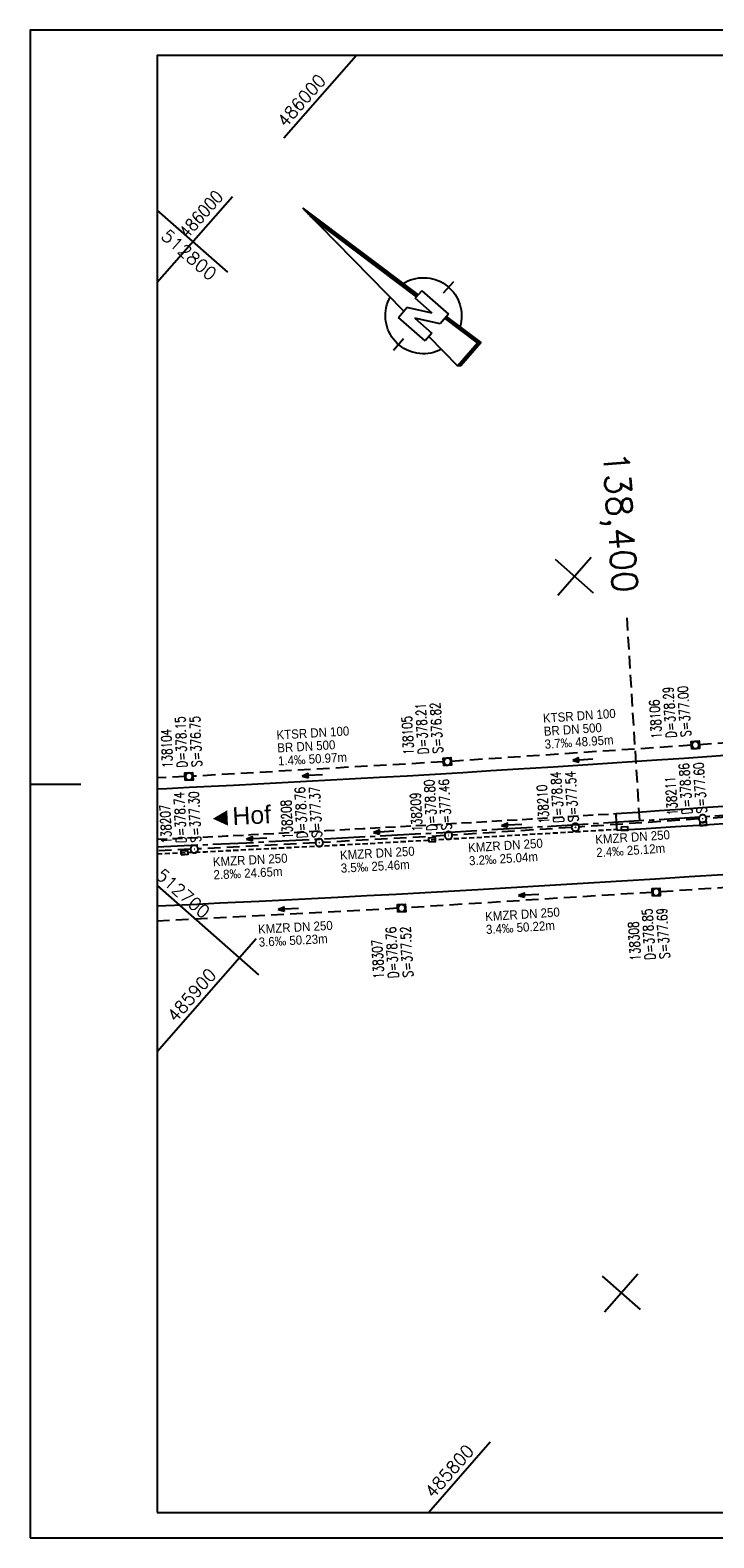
# Model space of a CAD drawing. Extents: x 4512587 to 4513722, y 5485856 to 5486153.
# Tile 1 of 5: x 4512587 to 4512722, y 5485856 to 5486153. Entities that reach past the tile are written whole.
import ezdxf
from ezdxf.enums import TextEntityAlignment as Align

# ---------------------------------------------------------------- set-up
doc = ezdxf.new("R2010")
doc.units = 0
doc.header["$LTSCALE"] = 10
doc.header["$MEASUREMENT"] = 0
for name, pattern in [('ACHSE', [5.5, 4, -0.5, 0.5, -0.5]), ('LT00', [0]), ('LT11', [0.3, 0.2, -0.1]), ('LT17', [0.15, 0.1, -0.05]), ('STRICHLINIE2', [0.375, 0.25, -0.125])]:
    doc.linetypes.add(name, pattern=pattern)
doc.layers.get('0').update_dxf_attribs({"linetype": 'LT00'})
for name, color, linetype in [('-BESCH', 7, 'STRICHLINIE2'), ('-BKAN009', 140, 'LT00'), ('-BSCH009', 5, 'LT00'), ('-Halt-Pfeil', 4, 'LT00'), ('-RICHTUNG-NAME', 250, 'Continuous'), ('1401', 7, 'Continuous'), ('A-TEXT-KILOMETER', 30, 'LT17'), ('AX-020', 250, 'ACHSE'), ('MITTELSUE_L', 250, 'LT11'), ('RAHMEN', 250, 'Continuous'), ('SCHLITZRINNE-KATASTER', 182, 'LT17'), ('V_AFBR_BAB', 250, 'LT00'), ('V_KA_MULD', 182, 'LT00'), ('V_KA_PRUF', 182, 'LT00'), ('V_MSUE', 1, 'LT00'), ('V_PARK_MS', 1, 'LT00'), ('V_RASTER', 250, 'LT00'), ('V_SINKK', 182, 'LT00')]:
    doc.layers.add(name, color=color, linetype=linetype)
doc.styles.add('Arial', font='arial.ttf')
doc.styles.add('Haltungsbeschriftung', font='arial.ttf', dxfattribs={"width": 0.75})
doc.styles.add('Kilometrierung', font='romans.shx')
doc.styles.add('schachtbeschriftung', font='romans.shx', dxfattribs={"width": 0.75, "height": 0.2})
doc.styles.get("Standard").update_dxf_attribs({"font": 'romans.shx', "width": 0.8})

# ---------------------------------------------------------------- blocks, each defined once
blk = doc.blocks.new('SYMB0011')
at = {"color": 0, "linetype": 'ByBlock'}
for p, q in [((0.5, 0), (-0.5, 0)), ((0, 0.5), (0, -0.5))]:
    blk.add_line(p, q, dxfattribs=at)
blk = doc.blocks.new('SYMB1401')
at = {"color": 0, "linetype": 'ByBlock'}
for p, q in [((-0.397083, 0.691572), (0.022917, 6.361572)), ((0.392917, 0.691572), (-0.007083, 5.958572)), ((0.402917, 0.691572), (-0.002083, 6.025572)), ((0.412917, 0.691572), (0.002917, 6.092572)), ((0.422917, 0.691572), (0.007917, 6.159572)), ((0.432917, 0.691572), (0.012917, 6.226572)), ((0.442917, 0.691572), (0.017917, 6.293572)), ((0.022917, 6.361572), (0.452917, 0.691572)), ((0.352917, 0.691572), (-0.027083, 5.691572)), ((0.362917, 0.691572), (-0.022083, 5.758572)), ((0.372917, 0.691572), (-0.017083, 5.825572)), ((0.382917, 0.691572), (-0.012083, 5.892572)), ((-0.727083, -0.708428), (-0.727083, 0.691572)), ((-0.727083, 0.691572), (-0.217083, 0.691572)), ((0.272917, -0.198428), (-0.217083, 0.691572)), ((0.272917, -0.198428), (0.272917, 0.691572)), ((0.672917, 0.691572), (0.272917, 0.691572)), ((0.672917, 0.691572), (0.672917, -0.708428)), ((0.162917, -0.708428), (-0.327083, 0.181572)), ((-0.327083, 0.181572), (-0.327083, -0.708428)), ((-1.827083, -0.008428), (-1.227083, -0.008428)), ((1.172916, -0.008428), (1.772917, -0.008428)), ((-0.327083, -0.708428), (-0.727083, -0.708428)), ((-0.507083, -0.708428), (-0.627083, -2.308428)), ((0.672917, -0.708428), (0.162917, -0.708428)), ((0.572917, -2.308428), (0.452917, -0.708428)), ((0.582916, -2.318428), (0.462917, -0.708428)), ((0.682917, -2.408428), (0.552917, -0.708428)), ((-0.627083, -2.308428), (0.572917, -2.308428)), ((-0.617083, -2.318428), (0.582916, -2.318428))]:
    blk.add_line(p, q, dxfattribs=at)
for points in [[(-1.526069, -0.059916), (-1.526094, 0.050035), (-1.518071, 0.159693), (-1.502041, 0.268469), (-1.47809, 0.37578), (-1.446348, 0.481049), (-1.406984, 0.583712), (-1.360209, 0.683217), (-1.306276, 0.779032), (-1.245473, 0.87064), (-1.178126, 0.957552), (-1.104597, 1.0393), (-1.025281, 1.115445), (-0.940603, 1.185579), (-0.851018, 1.249326), (-0.757006, 1.306344), (-0.659072, 1.356326), (-0.557742, 1.399004), (-0.45356, 1.434149), (-0.347084, 1.461573)], [(0.392916, 1.431572), (0.497466, 1.396917), (0.599189, 1.354678), (0.697537, 1.305084), (0.791977, 1.248403), (0.882001, 1.184941), (0.967121, 1.11504), (1.04688, 1.039078), (1.120846, 0.957464), (1.18862, 0.87064), (1.249835, 0.779074), (1.304163, 0.68326), (1.351308, 0.583716), (1.391017, 0.480979), (1.423076, 0.375604), (1.44731, 0.268159), (1.463591, 0.159225), (1.471828, 0.049389), (1.471979, -0.060755)], [(-0.557083, -1.408428), (-0.658433, -1.365798), (-0.75639, -1.315862), (-0.850428, -1.258889), (-0.940044, -1.195184), (-1.024754, -1.125089), (-1.104106, -1.048981), (-1.177673, -0.967268), (-1.245061, -0.880388), (-1.305907, -0.788808), (-1.359886, -0.693019), (-1.406707, -0.593536), (-1.446119, -0.490891), (-1.477911, -0.385637), (-1.501912, -0.278338), (-1.517993, -0.169569), (-1.526069, -0.059916)], [(1.471979, -0.060755), (1.464042, -0.170612), (1.44806, -0.279591), (1.42412, -0.387102), (1.39235, -0.492564), (1.352922, -0.59541), (1.30605, -0.695083), (1.251985, -0.791045), (1.19102, -0.882778), (1.123485, -0.969787), (1.049743, -1.051603), (0.970192, -1.127784), (0.885263, -1.197918), (0.795414, -1.261626), (0.701129, -1.318565), (0.602918, -1.368428)], [(-0.607083, -2.328428), (0.592916, -2.328428), (0.472917, -0.708428)], [(-0.597083, -2.338428), (0.602917, -2.338428), (0.482917, -0.708428)], [(-0.587083, -2.348428), (0.612917, -2.348428), (0.492917, -0.708428)], [(-0.577083, -2.358428), (0.622917, -2.358428), (0.502917, -0.708428)], [(-0.567083, -2.368428), (0.632917, -2.368428), (0.512917, -0.708428)], [(-0.557083, -2.378428), (0.642917, -2.378428), (0.522917, -0.708428)], [(-0.547083, -2.388428), (0.652917, -2.388428), (0.532917, -0.708428)], [(-0.537083, -2.398428), (0.662917, -2.398428), (0.542917, -0.708428)], [(-0.532084, -2.403428), (0.672917, -2.403428), (0.547917, -0.708428)], [(-0.627083, -2.308428), (-0.527083, -2.408428), (0.682917, -2.408428)]]:
    blk.add_lwpolyline(points, dxfattribs=at)
blk = doc.blocks.new('SYMB0003')
at = {"color": 0, "linetype": 'ByBlock'}
for p, q in [((-0.015712, 0), (0.010166, 0.012015)), ((0, -0.021257), (-0.015712, 0)), ((0.010166, 0.012015), (0, -0.021257))]:
    blk.add_line(p, q, dxfattribs=at)
for points in [[(-0.031395, 0.499013), (-0.093691, 0.491144), (-0.154509, 0.475528), (-0.21289, 0.452414), (-0.267913, 0.422164), (-0.318712, 0.385257), (-0.364484, 0.342274), (-0.404509, 0.293893), (-0.438154, 0.240877), (-0.464888, 0.184062), (-0.484292, 0.124345), (-0.496058, 0.062667), (-0.5, 0)], [(-0.5, 0), (-0.496058, -0.062667), (-0.484292, -0.124345), (-0.464888, -0.184062), (-0.438154, -0.240877), (-0.404509, -0.293893), (-0.364485, -0.342274), (-0.318712, -0.385257), (-0.267914, -0.422164), (-0.21289, -0.452414), (-0.154509, -0.475529), (-0.093691, -0.491144), (-0.031395, -0.499014), (0.031395, -0.499014)], [(0.5, 0), (0.496057, 0.062667), (0.484292, 0.124345), (0.464888, 0.184062), (0.438153, 0.240877), (0.404509, 0.293893), (0.364484, 0.342274), (0.318712, 0.385257), (0.267913, 0.422164), (0.21289, 0.452414), (0.154509, 0.475528), (0.093691, 0.491144), (0.031395, 0.499013), (-0.031395, 0.499013)], [(0.031395, -0.499014), (0.093691, -0.491144), (0.154509, -0.475529), (0.21289, -0.452414), (0.267914, -0.422164), (0.318712, -0.385257), (0.364485, -0.342274), (0.404509, -0.293893), (0.438154, -0.240877), (0.464889, -0.184062), (0.484292, -0.124345), (0.496058, -0.062667), (0.5, 0)]]:
    blk.add_lwpolyline(points, dxfattribs=at)
blk = doc.blocks.new('SYMB1210')
at = {"color": 0, "linetype": 'ByBlock'}
blk.add_line((0.018815, -0.179014), (0.055623, -0.17119), dxfattribs=at)
for points in [[(-0.2, -0.2), (-0.2, 0.2), (0.2, 0.2), (0.2, -0.2), (-0.2, -0.2)], [(0.018815, 0.179014), (-0.018815, 0.179014), (-0.055623, 0.17119), (-0.09, 0.155885), (-0.120444, 0.133766), (-0.145623, 0.105801), (-0.164438, 0.073213), (-0.176067, 0.037424), (-0.18, 0)], [(-0.18, 0), (-0.176067, -0.037424), (-0.164438, -0.073213), (-0.145623, -0.105801), (-0.120444, -0.133766), (-0.09, -0.155885), (-0.055623, -0.17119), (-0.018815, -0.179014), (0.018815, -0.179014)], [(0.18, 0), (0.176067, 0.037424), (0.164438, 0.073213), (0.145623, 0.105801), (0.120444, 0.133766), (0.09, 0.155885), (0.055623, 0.17119), (0.018815, 0.179014)], [(0.055623, -0.17119), (0.09, -0.155885), (0.120444, -0.133766), (0.145623, -0.105801), (0.164438, -0.073213), (0.176067, -0.037424), (0.18, 0)]]:
    blk.add_lwpolyline(points, dxfattribs=at)
blk = doc.blocks.new('SYMB0652')
at = {"color": 0, "linetype": 'ByBlock'}
blk.add_lwpolyline([(-0.15, -0.075), (0.15, -0.075), (0.15, 0.075), (-0.15, 0.075), (-0.15, -0.075)], dxfattribs=at)
blk = doc.blocks.new('SYMB0070')
at = {"color": 0, "linetype": 'ByBlock'}
for p, q in [((-0.5, 0), (0.2, 0)), ((0.5, 0), (0.2, 0.1)), ((0.2, 0.1), (0.2, 0)), ((0.468, 0), (0.21, 0.086)), ((0.21, 0.086), (0.21, -0.086)), ((0.21, -0.086), (0.468, 0)), ((0.22, -0.072), (0.437, 0)), ((0.23, -0.058), (0.405, 0)), ((0.24, -0.045), (0.374, 0)), ((0.342, 0), (0.25, 0.031)), ((0.25, 0.031), (0.25, -0.031)), ((0.25, -0.031), (0.342, 0)), ((0.26, -0.017), (0.31, 0)), ((0.27, -0.003), (0.279, 0))]:
    blk.add_line(p, q, dxfattribs=at)
for points in [[(0.2, 0), (0.2, -0.1), (0.5, 0)], [(0.437, 0), (0.22, 0.072), (0.22, -0.072)], [(0.405, 0), (0.23, 0.058), (0.23, -0.058)], [(0.374, 0), (0.24, 0.045), (0.24, -0.045)], [(0.31, 0), (0.26, 0.017), (0.26, -0.017)], [(0.279, 0), (0.27, 0.003), (0.27, -0.003)]]:
    blk.add_lwpolyline(points, dxfattribs=at)

msp = doc.modelspace()

# ---------------------------------------------------------------- linework, layer by layer
at = {"layer": '-BESCH'}
for p, q in [((4512765.97, 5486015.47), (4512718.69, 5486011.85)), ((4512717.19, 5486011.74), (4512669.85, 5486008.58)), ((4512668.35, 5486008.48), (4512618.97, 5486005.65)), ((4512617.47, 5486005.57), (4512611.95, 5486005.35)), ((4512718.62, 5485997.24), (4512695.05, 5485995.65)), ((4512742.64, 5485998.7), (4512720.11, 5485997.33)), ((4512693.55, 5485995.55), (4512670.06, 5485994.04)), ((4512618.52, 5485991.26), (4512611.95, 5485990.97)), ((4512643.14, 5485992.52), (4512620.02, 5485991.33)), ((4512668.56, 5485993.95), (4512644.63, 5485992.6)), ((4512758.46, 5485986.02), (4512710.96, 5485982.87)), ((4512709.47, 5485982.78), (4512660.84, 5485979.72)), ((4512659.34, 5485979.63), (4512611.95, 5485977.1))]:
    msp.add_line(p, q, dxfattribs=at)
at = {"layer": 'A-TEXT-KILOMETER', "ltscale": 2.5}
msp.add_line((4512706.97, 5485996.9), (4512704.48, 5486036.83), dxfattribs=at)
at = {"layer": 'AX-020', "ltscale": 0.2, "flags": 128}
msp.add_lwpolyline([(4512611.95, 5485991.74), (4512629.62, 5485992.56), (4512649.59, 5485993.57), (4512669.56, 5485994.65), (4512689.53, 5485995.82), (4512709.49, 5485997.07), (4512729.45, 5485998.39), (4512749.4, 5485999.8), (4512769.34, 5486001.29), (4512789.28, 5486002.85), (4512809.21, 5486004.5), (4512829.14, 5486006.22), (4512838.83, 5486007.09), (4512874.14, 5486010.29), (4512889.59, 5486011.68), (4512905.03, 5486013.07), (4512920.48, 5486014.42), (4512935.94, 5486015.73), (4512951.4, 5486016.97), (4512957.12, 5486017.42), (4512972.58, 5486018.56), (4512988.05, 5486019.63), (4513003.53, 5486020.61), (4513019.01, 5486021.52), (4513034.5, 5486022.34), (4513049.99, 5486023.09), (4513065.49, 5486023.75), (4513080.98, 5486024.34), (4513096.48, 5486024.85), (4513111.99, 5486025.27), (4513127.49, 5486025.62), (4513143, 5486025.88), (4513158.5, 5486026.07), (4513174.01, 5486026.18), (4513189.52, 5486026.2), (4513205.03, 5486026.15), (4513220.54, 5486026.01), (4513236.05, 5486025.8), (4513251.55, 5486025.51), (4513267.06, 5486025.13), (4513282.56, 5486024.68), (4513298.06, 5486024.14), (4513313.55, 5486023.53), (4513329.05, 5486022.84), (4513344.54, 5486022.06), (4513360.02, 5486021.21), (4513375.5, 5486020.28), (4513390.98, 5486019.26), (4513406.45, 5486018.17), (4513421.91, 5486017), (4513437.37, 5486015.74), (4513452.82, 5486014.41), (4513468.27, 5486013), (4513483.7, 5486011.51), (4513499.13, 5486009.94), (4513514.55, 5486008.28), (4513529.96, 5486006.55), (4513536.95, 5486005.73)], dxfattribs=at)
at = {"layer": 'MITTELSUE_L', "flags": 128}
msp.add_lwpolyline([(4512611.95, 5485993.23), (4512615.75, 5485993.4), (4512620.65, 5485993.64), (4512625.56, 5485993.89), (4512630.46, 5485994.15), (4512635.37, 5485994.41), (4512640.27, 5485994.67), (4512645.17, 5485994.94), (4512652.5, 5485995.35), (4512659.83, 5485995.76), (4512667.15, 5485996.17), (4512674.48, 5485996.59), (4512680.05, 5485996.92), (4512685.63, 5485997.25), (4512691.2, 5485997.59), (4512696.77, 5485997.95), (4512702.34, 5485998.31)], dxfattribs=at)
at = {"layer": 'RAHMEN'}
msp.add_line((4512586.95, 5486004.12), (4512596.95, 5486004.12), dxfattribs=at)
for points in [[(4512586.95, 5485855.62), (4513721.95, 5485855.62), (4513721.95, 5486152.62), (4512586.95, 5486152.62), (4512586.95, 5485855.62)], [(4512611.95, 5485860.62), (4513536.95, 5485860.62), (4513536.95, 5486147.62), (4512611.95, 5486147.62), (4512611.95, 5485860.62)]]:
    msp.add_lwpolyline(points, dxfattribs=at)
at = {"layer": 'SCHLITZRINNE-KATASTER', "flags": 128}
msp.add_lwpolyline([(4512611.96, 5485990.36), (4512621.46, 5485990.79), (4512652.03, 5485992.32), (4512680.96, 5485993.96), (4512702.51, 5485995.21)], dxfattribs=at)
at = {"layer": 'V_AFBR_BAB'}
for points in [[(4512611.95, 5486003.15), (4512613.87, 5486003.25), (4512618.24, 5486003.47), (4512622.62, 5486003.69), (4512626.99, 5486003.92), (4512631.78, 5486004.17), (4512636.56, 5486004.42), (4512641.35, 5486004.67), (4512646.14, 5486004.92), (4512650.92, 5486005.18), (4512655.71, 5486005.44), (4512661.19, 5486005.76), (4512666.67, 5486006.08), (4512672.15, 5486006.41), (4512677.63, 5486006.75), (4512683.11, 5486007.09), (4512689.92, 5486007.52), (4512696.73, 5486007.96), (4512703.54, 5486008.41), (4512710.35, 5486008.87), (4512715.72, 5486009.23), (4512721.09, 5486009.61), (4512726.45, 5486009.98)], [(4512702.34, 5485998.31), (4512706.57, 5485998.59), (4512710.79, 5485998.87), (4512715.01, 5485999.16), (4512719.24, 5485999.46), (4512723.46, 5485999.75)], [(4512725.45, 5485996.39), (4512719.72, 5485996.03), (4512714, 5485995.67), (4512708.27, 5485995.31), (4512702.55, 5485994.96)], [(4512611.95, 5485980.09), (4512615.34, 5485980.25), (4512619.82, 5485980.47), (4512624.31, 5485980.69), (4512632.05, 5485981.07), (4512639.79, 5485981.46), (4512647.53, 5485981.85), (4512653.27, 5485982.15), (4512659, 5485982.45), (4512664.74, 5485982.76), (4512670.48, 5485983.08), (4512676.21, 5485983.4), (4512681.66, 5485983.72), (4512687.1, 5485984.04), (4512692.55, 5485984.38), (4512697.99, 5485984.71), (4512703.43, 5485985.05), (4512710.06, 5485985.46), (4512716.7, 5485985.88), (4512723.33, 5485986.3)]]:
    msp.add_lwpolyline(points, dxfattribs=at)
at = {"layer": 'V_PARK_MS'}
msp.add_lwpolyline([(4512702.55, 5485994.96), (4512702.38, 5485996.41), (4512702.34, 5485998.31)], dxfattribs=at)
at = {"layer": 'V_RASTER'}
for p, q in [((4512636.91, 5486131.41), (4512651.14, 5486147.62)), ((4512611.95, 5486102.97), (4512626.78, 5486119.87)), ((4512625.85, 5486104.95), (4512611.95, 5486117.15)), ((4512697.89, 5486041.72), (4512690.38, 5486048.32)), ((4512697.44, 5486048.77), (4512690.84, 5486041.26)), ((4512611.95, 5485984.1), (4512631.93, 5485966.56)), ((4512631.47, 5485973.62), (4512611.95, 5485951.38)), ((4512699.57, 5485907.19), (4512707.08, 5485900.6)), ((4512700.03, 5485900.14), (4512706.63, 5485907.65)), ((4512665.35, 5485860.62), (4512677.55, 5485874.53))]:
    msp.add_line(p, q, dxfattribs=at)

# ---------------------------------------------------------------- block references
at = {"layer": '-Halt-Pfeil'}
for p, xscale, yscale, zscale, rotation in [((4512695.77, 5486008.9), 4.00000000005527, 4.00000000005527, 4.00000000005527, 183.8287199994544), ((4512642.5, 5486005.81), 3.999999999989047, 3.999999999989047, 3.999999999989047, 183.2855500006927), ((4512656.54, 5485994.7), 4.000000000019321, 4.000000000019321, 4.000000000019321, 183.222499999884), ((4512681.74, 5485996.04), 4.000000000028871, 4.000000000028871, 4.000000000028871, 183.6744999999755), ((4512631.52, 5485993.34), 4.000000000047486, 4.000000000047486, 4.000000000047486, 182.9458799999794), ((4512685.09, 5485982.25), 3.999999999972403, 3.999999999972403, 3.999999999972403, 183.6007700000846), ((4512637.78, 5485979.5), 4.00000000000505, 4.00000000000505, 4.00000000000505, 183.0508399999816)]:
    msp.add_blockref('SYMB0070', p, dxfattribs=dict(at, xscale=xscale, yscale=yscale, zscale=zscale, rotation=rotation))
at = {"layer": '1401', "xscale": 5.000000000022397, "yscale": 5.000000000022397, "zscale": 5.000000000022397, "rotation": 48.72656999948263}
msp.add_blockref('SYMB1401', (4512664.46, 5486096.49), dxfattribs=at)
at = {"layer": 'V_KA_MULD'}
for p, xscale, yscale, zscale, rotation in [((4512717.94, 5486011.79), 3.79999999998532, 3.79999999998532, 3.79999999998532, 4.000000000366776), ((4512669.1, 5486008.53), 3.79999999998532, 3.79999999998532, 3.79999999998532, 4.000000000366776), ((4512618.22, 5486005.61), 3.799999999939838, 3.799999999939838, 3.799999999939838, 3.000000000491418), ((4512710.21, 5485982.82), 3.79999999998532, 3.79999999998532, 3.79999999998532, 4.000000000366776), ((4512660.09, 5485979.67), 3.799999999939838, 3.799999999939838, 3.799999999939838, 3.000000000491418)]:
    msp.add_blockref('SYMB1210', p, dxfattribs=dict(at, xscale=xscale, yscale=yscale, zscale=zscale, rotation=rotation))
at = {"layer": 'V_KA_PRUF', "xscale": 1.499999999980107, "yscale": 1.499999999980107, "zscale": 1.499999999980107, "rotation": 359.999999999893}
for p in [(4512719.36, 5485997.29), (4512669.31, 5485993.99), (4512694.3, 5485995.6), (4512619.27, 5485991.29), (4512643.88, 5485992.56)]:
    msp.add_blockref('SYMB0003', p, dxfattribs=at)
at = {"layer": 'V_MSUE', "xscale": 0.09999999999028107, "yscale": 0.09999999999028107, "zscale": 0.09999999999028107}
for p in [(4512702.36, 5485997.86), (4512702.38, 5485996.41)]:
    msp.add_blockref('SYMB0011', p, dxfattribs=at)
at = {"layer": 'V_SINKK'}
for p, xscale, yscale, zscale, rotation in [((4512703.99, 5485995.32), 4.500000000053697, 4.500000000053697, 4.500000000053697, 3.999999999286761), ((4512719.49, 5485996.28), 4.500000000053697, 4.500000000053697, 4.500000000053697, 3.999999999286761), ((4512666.1, 5485993.12), 4.500000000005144, 4.500000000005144, 4.500000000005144, 2.999999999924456), ((4512617.34, 5485990.57), 4.500000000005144, 4.500000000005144, 4.500000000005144, 2.999999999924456)]:
    msp.add_blockref('SYMB0652', p, dxfattribs=dict(at, xscale=xscale, yscale=yscale, zscale=zscale, rotation=rotation))

# ---------------------------------------------------------------- texts
at = {"layer": '-BKAN009', "style": 'Haltungsbeschriftung', "width": 0.9}
for s, rotation, p in [('KTSR DN 100', 4, (4512687.99, 5486016.16)), ('KTSR DN 100', 3.2856, (4512635.51, 5486012.87)), ('BR DN 500', 3.8287, (4512688.14, 5486013.6)), ('BR DN 500', 3.2856, (4512635.66, 5486010.32)), ('3.7‰ 48.95m', 3.8287, (4512688.31, 5486011.05)), ('1.4‰ 50.97m', 3.2856, (4512635.81, 5486007.76)), ('KMZR DN 250', 3.8636, (4512698.29, 5485992.26)), ('KMZR DN 250', 3.2225, (4512648.01, 5485989.19)), ('KMZR DN 250', 3.6745, (4512673.25, 5485990.64)), ('2.4‰ 25.12m', 3.8636, (4512698.47, 5485989.7)), ('KMZR DN 250', 2.9459, (4512622.97, 5485987.88)), ('3.5‰ 25.46m', 3.2225, (4512648.16, 5485986.63)), ('3.2‰ 25.04m', 3.6745, (4512673.42, 5485988.08)), ('2.8‰ 24.65m', 2.9459, (4512623.1, 5485985.32)), ('KMZR DN 250', 3.6008, (4512676.6, 5485977.1)), ('KMZR DN 250', 3.0508, (4512631.87, 5485974.61)), ('3.4‰ 50.22m', 3.6008, (4512676.76, 5485974.55)), ('3.6‰ 50.23m', 3.0508, (4512632, 5485972.06))]:
    msp.add_text(s, height=1.8, rotation=rotation, dxfattribs=at).set_placement(p)
at = {"layer": '-BSCH009', "style": 'schachtbeschriftung', "width": 0.75}
for s, rotation, p in [('D=378.29', 93.8287, (4512714.2, 5486013.3)), ('S=377.00', 93.8287, (4512717.08, 5486013.49)), ('D=378.21', 93.2856, (4512665.38, 5486010.06)), ('S=376.82', 93.2856, (4512668.25, 5486010.23)), ('138106', 93.8287, (4512711.33, 5486013.11)), ('D=378.15', 92.3472, (4512617.89, 5486007.42)), ('S=376.75', 92.3472, (4512620.77, 5486007.54)), ('138105', 93.2856, (4512662.5, 5486009.9)), ('138104', 92.3472, (4512615.01, 5486007.31)), ('D=378.86', 93.8636, (4512717.33, 5485998.22)), ('S=377.60', 93.8636, (4512720.2, 5485998.42)), ('D=378.80', 93.2225, (4512667.07, 5485994.96)), ('S=377.46', 93.2225, (4512669.94, 5485995.12)), ('138210', 93.6745, (4512689.17, 5485996.35)), ('D=378.84', 93.6745, (4512692.05, 5485996.54)), ('S=377.54', 93.6745, (4512694.92, 5485996.72)), ('138211', 93.8636, (4512714.45, 5485998.03)), ('D=378.74', 92.5502, (4512617.7, 5485992.53)), ('S=377.30', 92.5502, (4512620.58, 5485992.66)), ('D=378.76', 92.9459, (4512641.56, 5485993.49)), ('S=377.37', 92.9459, (4512644.43, 5485993.63)), ('138209', 93.2225, (4512664.19, 5485994.8)), ('138207', 92.5502, (4512614.82, 5485992.4)), ('138208', 92.9459, (4512638.68, 5485993.34)), ('D=378.85', 93.6008, (4512710.03, 5485969.57)), ('S=377.69', 93.6008, (4512712.91, 5485969.75)), ('D=378.76', 93.0508, (4512659.49, 5485965.95)), ('S=377.52', 93.0508, (4512662.36, 5485966.11)), ('138308', 93.6008, (4512707.16, 5485969.39)), ('138307', 93.0508, (4512656.61, 5485965.8))]:
    msp.add_text(s, height=2, rotation=rotation, dxfattribs=at).set_placement(p)
at = {"layer": '-RICHTUNG-NAME', "insert": (4512634.46, 5485996.36), "char_height": 3.5, "width": 14.2333, "attachment_point": 9, "rotation": 3, "style": 'Arial'}
msp.add_mtext('{\\fArial|b0|i0|c0|p32;◄\\fSwis721 BlkOul BT|b0|i0|c0|p82;Hof}', dxfattribs=at)
at = {"layer": 'A-TEXT-KILOMETER', "style": 'Kilometrierung'}
msp.add_text('138,400', height=5, rotation=274, dxfattribs=at).set_placement((4512704.17, 5486041.82), align=Align.MIDDLE_RIGHT)
at = {"layer": 'V_RASTER'}
for s, rotation, width, p in [(' 486000', 48.7266, 0.958, (4512636.16, 5486132.07)), (' 486000', 48.7266, 0.858, (4512616.92, 5486110.28)), (' 512800', 318.7266, 1.017, (4512611.19, 5486112.91)), (' 512700', 318.7266, 0.983, (4512610.19, 5485986.92)), (' 485900', 48.7266, 0.969, (4512614.49, 5485955.79)), (' 485800', 48.7266, 0.965, (4512665.25, 5485862.03))]:
    msp.add_text(s, height=2.5, rotation=rotation, dxfattribs=dict(at, width=width)).set_placement(p)

doc.saveas('drawing.dxf')
